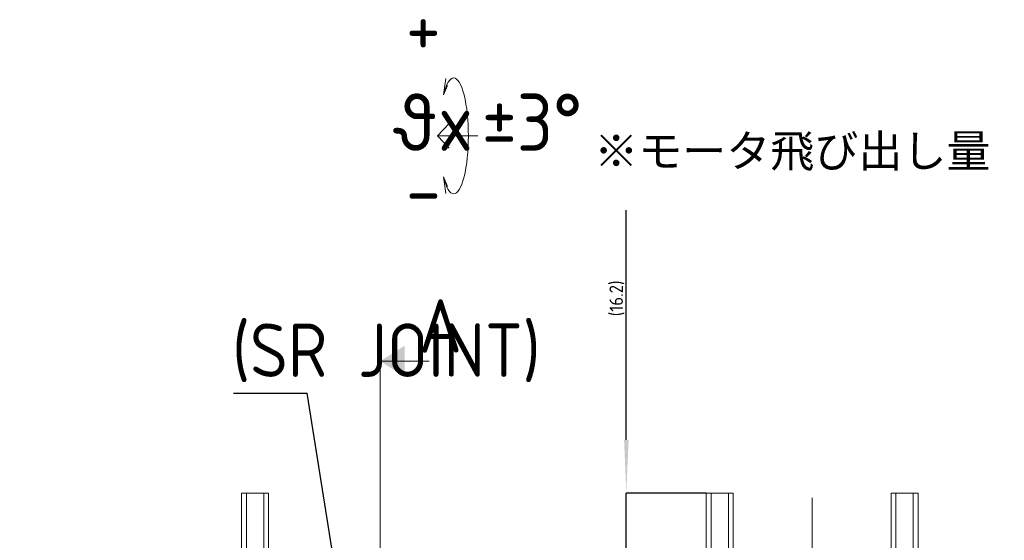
# Model space of a CAD drawing. Header units: millimetres. Extents: x -4576 to 39809, y -642 to 77172.
# Tile 34 of 42: x 286 to 19915, y 66432 to 76805. Entities that reach past the tile are written whole.
import ezdxf

# ---------------------------------------------------------------- set-up
doc = ezdxf.new("R2010")
doc.units = ezdxf.units.MM
doc.header["$PDSIZE"] = -1
doc.linetypes.add('CENTER', pattern=[10.16, 6.35, -1.27, 1.27, -1.27])
doc.linetypes.add('CENTERX2', pattern=[20.32, 12.7, -2.54, 2.54, -2.54])
doc.layers.add('5', color=3, linetype='Continuous', lineweight=25)
doc.styles.add('SLDTEXTSTYLE1', font='isocp.shx')
doc.styles.get("Standard").update_dxf_attribs({"font": 'isocp.shx', "height": 5})
doc.dimstyles.new('SLDDIMSTYLE1', dxfattribs={"dimtxt": 3.5, "dimasz": 3.5, "dimexe": 0, "dimexo": 0.0625, "dimgap": 0.875, "dimtad": 3, "dimdec": 1, "dimlfac": 4, "dimrnd": 1e-09, "dimzin": 12, "dimdsep": 46, "dimtxsty": 'SLDTEXTSTYLE1', "dimsah": 1, "dimcen": 0.09, "dimadec": 0, "dimazin": 3, "dimtfac": 1, "dimtdec": 1, "dimtmove": 0, "dimatfit": 0, "dimfxl": 1, "dimfrac": 2, "dimtolj": 1, "dimtzin": 12, "dimarcsym": 0})
doc.dimstyles.new('SLDDIMSTYLE5', dxfattribs={"dimtxt": 0.18, "dimasz": 3.5, "dimexe": 0, "dimexo": 0.0625, "dimgap": 0, "dimtad": 0, "dimtih": 1, "dimtoh": 1, "dimdec": 0, "dimrnd": 1e-09, "dimzin": 0, "dimdsep": 46, "dimtxsty": 'STANDARD', "dimsah": 1, "dimcen": 0.09, "dimadec": 0, "dimazin": 0, "dimtfac": 3.5, "dimtdec": 0, "dimtofl": 0, "dimtmove": 0, "dimatfit": 3, "dimfxl": 1, "dimfrac": 2, "dimtolj": 1, "dimtzin": 0, "dimarcsym": 0})
doc.dimstyles.new('SLDDIMSTYLE6', dxfattribs={"dimtxt": 3.5, "dimasz": 3.5, "dimexe": 0, "dimexo": 0.0625, "dimgap": 0.875, "dimtad": 3, "dimdec": 4, "dimlfac": 4, "dimzin": 12, "dimdsep": 46, "dimtxsty": 'SLDTEXTSTYLE1', "dimsah": 1, "dimcen": 0.09, "dimazin": 3, "dimtfac": 1, "dimtofl": 0, "dimtmove": 0, "dimatfit": 3, "dimfxl": 1, "dimfrac": 2, "dimtolj": 1, "dimtzin": 12, "dimarcsym": 0})

# ---------------------------------------------------------------- blocks, each defined once
blk = doc.blocks.new('_D_1')
at = {"color": 0, "lineweight": -2, "transparency": 16777216}
for p, q in [((151.459, 225.127), (151.459, 240.177)), ((172.156, 221.627), (151.459, 221.627)), ((151.459, 217.573), (151.459, 221.627)), ((165.906, 217.573), (151.459, 217.573)), ((151.459, 214.073), (151.459, 210.573))]:
    blk.add_line(p, q, dxfattribs=at)
at = {"color": 0, "transparency": 16777216}
for points in [[(150.876, 225.127), (152.043, 225.127), (151.459, 221.627)], [(150.876, 214.073), (152.043, 214.073), (151.459, 217.573)]]:
    blk.add_solid(points, dxfattribs=at)
at = {"layer": 'Defpoints', "color": 0, "transparency": 16777216}
for p in [(151.459, 221.627), (172.219, 221.627), (165.969, 217.573)]:
    blk.add_point(p, dxfattribs=at)
at = {"color": 0, "lineweight": 15, "transparency": 16777216, "insert": (147.084, 234.402), "char_height": 3.5, "attachment_point": 2, "rotation": 90, "style": 'SLDTEXTSTYLE1'}
blk.add_mtext('\\A1;(16.2)', dxfattribs=at)
blk = doc.blocks.new('SW_NOTE_0_21')
at = {"layer": '5', "color": 0}
blk.add_line((-19.129, 0), (0, 0), dxfattribs=at)
at = {"layer": '5', "color": 0, "insert": (-19.538, 4.56), "char_height": 3.5, "attachment_point": 1, "style": 'SLDTEXTSTYLE1'}
blk.add_mtext('(SR JOINT)', dxfattribs=at)
blk = doc.blocks.new('_D_16')
at = {"color": 0, "lineweight": -2, "transparency": 16777216}
for p, q in [((340.955, 221.385), (340.955, 235.335)), ((316.901, 168.685), (295.262, 156.192))]:
    blk.add_line(p, q, dxfattribs=at)
blk.add_arc((340.955, 182.573), 52.762, 93.80145, 206.19855, dxfattribs=at)
at = {"color": 0, "transparency": 16777216}
for points in [[(337.438, 235.802), (337.477, 234.636), (340.955, 235.335)], [(294.128, 159.554), (293.099, 159.005), (295.262, 156.192)]]:
    blk.add_solid(points, dxfattribs=at)
at = {"layer": 'Defpoints', "color": 0, "transparency": 16777216}
for p in [(307.041, 222.991), (340.955, 221.323), (340.955, 182.573), (316.955, 168.717), (340.955, 143.823)]:
    blk.add_point(p, dxfattribs=at)
at = {"color": 0, "lineweight": 15, "transparency": 16777216, "insert": (292.989, 210.266), "char_height": 3.5, "attachment_point": 5, "rotation": 60, "style": 'SLDTEXTSTYLE1'}
blk.add_mtext('\\A1;120°', dxfattribs=at)
blk = doc.blocks.new('TIL3Z-2004PR')
at = {"color": 0, "lineweight": 15}
for p, q in [((103.959317, 247.73183), (104.584317, 248.814361)), ((103.959317, 247.73183), (105.041849, 248.35683)), ((102.455545, 245.048101), (105.474064, 245.856911)), ((112.893045, 245.048101), (102.455545, 245.048101)), ((102.455545, 245.048101), (105.474064, 244.239292)), ((103.959317, 242.364373), (104.584317, 241.281841)), ((103.959317, 242.364373), (105.041849, 241.739373))]:
    blk.add_line(p, q, dxfattribs=at)
at = {"color": 0, "linetype": 'Continuous', "lineweight": 15}
for p, q in [((87.557265, 232.284077), (87.557265, 130.918152)), ((100.257265, 230.284077), (87.557265, 230.284077)), ((51.557265, 221.626501), (51.557265, 213.676501)), ((51.557265, 221.626501), (52.182265, 221.626501)), ((52.182265, 221.626501), (52.807265, 221.626501)), ((52.807265, 213.676501), (52.807265, 221.626501)), ((52.807265, 221.626501), (57.307265, 221.626501)), ((57.307265, 221.626501), (57.307265, 213.676501)), ((57.307265, 221.626501), (57.932265, 221.626501)), ((57.932265, 221.626501), (58.557265, 221.626501)), ((58.557265, 213.676501), (58.557265, 221.626501)), ((172.218942, 221.626501), (172.218942, 217.572907)), ((172.218942, 221.626501), (172.843942, 221.626501)), ((172.843942, 221.626501), (173.468942, 221.626501)), ((173.468942, 217.572907), (173.468942, 221.626501)), ((173.468942, 221.626501), (177.968942, 221.626501)), ((177.968942, 221.626501), (177.968942, 217.572907)), ((177.968942, 221.626501), (178.593942, 221.626501)), ((179.218942, 221.626501), (178.593942, 221.626501)), ((179.218942, 217.572907), (179.218942, 221.626501)), ((220.218942, 221.626501), (220.218942, 217.572907)), ((220.218942, 221.626501), (220.843942, 221.626501)), ((220.843942, 221.626501), (221.468942, 221.626501)), ((221.468942, 217.572907), (221.468942, 221.626501)), ((221.468942, 221.626501), (225.968942, 221.626501)), ((225.968942, 221.626501), (225.968942, 217.572907)), ((225.968942, 221.626501), (226.593942, 221.626501)), ((227.218942, 221.626501), (226.593942, 221.626501)), ((227.218942, 217.572907), (227.218942, 221.626501))]:
    blk.add_line(p, q, dxfattribs=at)
at = {"color": 0, "linetype": 'CENTERX2', "lineweight": 15}
blk.add_line((199.718942, 221.322907), (199.718942, 143.822907), dxfattribs=at)
at = {"color": 0, "lineweight": 15}
blk.add_arc((106.643045, 245.048101), 3.795365, 225, 135, dxfattribs=at)
at = {"color": 0, "linetype": 'Continuous', "lineweight": 15}
blk.add_solid([(87.557265, 230.284077), (93.907265, 229.268077), (93.907265, 231.300077)], dxfattribs=at)
at = {"color": 0, "lineweight": 15}
blk.add_blockref('SW_NOTE_0_21', (68.61779, 228.196629), dxfattribs=at)
at = {"color": 0, "lineweight": 15, "char_height": 3.75, "attachment_point": 1, "rotation": 180, "style": 'SLDTEXTSTYLE1'}
for s, insert in [('+', (103.292334, 249.507224)), ('-', (103.319152, 238.844336))]:
    blk.add_mtext(s, dxfattribs=dict(at, insert=insert))
at = {"color": 0, "lineweight": 15, "attachment_point": 1, "style": 'SLDTEXTSTYLE1'}
for s, insert, char_height in [('θx', (91.695646, 247.820585), 3.75), ('±3°', (113.933087, 247.820585), 3.75), ('※モータ飛び出し量', (143.119544, 245.121784), 2.1166667)]:
    blk.add_mtext(s, dxfattribs=dict(at, insert=insert, char_height=char_height))
at = {"color": 0, "linetype": 'Continuous', "lineweight": 15, "insert": (97.572845, 234.350117), "char_height": 3.5, "attachment_point": 1, "style": 'SLDTEXTSTYLE1'}
blk.add_mtext('A', dxfattribs=at)
at = {"color": 0, "lineweight": 15}
dim = blk.add_linear_dim(base=(151.459415, 221.626501), p1=(165.968942, 217.572907), p2=(172.218942, 221.626501), angle=90, text='(<>)', dimstyle='SLDDIMSTYLE1', dxfattribs=at)
dim.commit()
dim.dimension.update_dxf_attribs({"geometry": '_D_1', "text_midpoint": (151.459415, 234.401501), "dimtype": 128})
dim = blk.add_angular_dim_2l(base=(307.040501, 222.990924), line1=((340.955243, 221.322907), (340.955243, 143.822907)), line2=((316.955311, 168.71654), (340.955243, 182.572907)), dimstyle='SLDDIMSTYLE6', dxfattribs=at)
dim.commit()
dim.dimension.update_dxf_attribs({"geometry": '_D_16', "text_midpoint": (295.262034, 208.953894), "dimtype": 130})
blk.add_leader([(79.583662, 210.660407), (68.61779, 228.196629)], dimstyle='SLDDIMSTYLE5', dxfattribs=at)

msp = doc.modelspace()

# ---------------------------------------------------------------- block references
at = {"linetype": 'CENTER', "xscale": 76.77343235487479, "yscale": 304.020825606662, "zscale": 76.77343235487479}
msp.add_blockref('TIL3Z-2004PR', (751.384, -10.526), dxfattribs=at)

doc.saveas('drawing.dxf')
